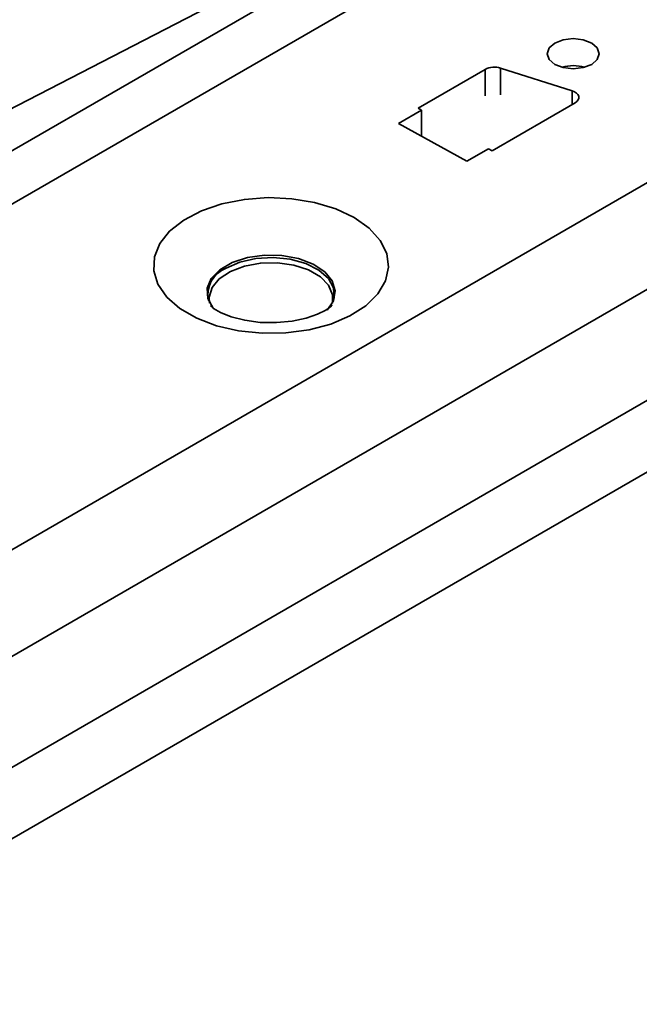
# Model space of a CAD drawing. Header units: metres. Extents: x 2158 to 2361, y 3646 to 3696.
# Tile 33 of 44: x 2212.6155 to 2212.663, y 3659.0128 to 3659.0882. Entities that reach past the tile are written whole.
import ezdxf

# ---------------------------------------------------------------- set-up
doc = ezdxf.new("R2010")
doc.units = ezdxf.units.M
doc.header["$LTSCALE"] = 5
doc.layers.add('N-WE-RI-HWA_GOOT_LIJNGOOT-G gesloten', color=1, linetype='Continuous', lineweight=35)

msp = doc.modelspace()

# ---------------------------------------------------------------- linework, layer by layer
at = {"layer": 'N-WE-RI-HWA_GOOT_LIJNGOOT-G gesloten'}
for p, q in [((2212.674762, 3659.11273), (2212.524421, 3659.02594)), ((2212.526229, 3659.022901), (2212.676489, 3659.109644)), ((2212.591813, 3659.069499), (2212.648142, 3659.098597)), ((2212.65121, 3659.084438), (2212.646084, 3659.081478)), ((2212.65121, 3659.082405), (2212.65121, 3659.084438)), ((2212.657878, 3659.082801), (2212.652398, 3659.084536)), ((2212.652398, 3659.082503), (2212.652398, 3659.084536)), ((2212.657878, 3659.081756), (2212.657878, 3659.082801)), ((2212.646084, 3659.081478), (2212.646349, 3659.081325)), ((2212.651741, 3659.078213), (2212.658105, 3659.081887)), ((2212.413375, 3658.9313), (2212.672176, 3659.080703)), ((2212.644579, 3659.080303), (2212.646349, 3659.081325)), ((2212.646349, 3659.079292), (2212.646349, 3659.081325)), ((2212.644579, 3659.080303), (2212.649806, 3659.077402)), ((2212.649806, 3659.077402), (2212.651475, 3659.078366)), ((2212.651475, 3659.078366), (2212.651741, 3659.078213)), ((2212.431406, 3658.933545), (2212.66758, 3659.069885)), ((2212.670719, 3659.063189), (2212.428875, 3658.923575)), ((2212.670719, 3659.05771), (2212.428875, 3658.918096))]:
    msp.add_line(p, q, dxfattribs=at)
at = {"layer": 'N-WE-RI-HWA_GOOT_LIJNGOOT-G gesloten', "flags": 128}
for points in [[(2212.656549, 3659.084826), (2212.657198, 3659.084575), (2212.657963, 3659.084487), (2212.658729, 3659.084575), (2212.659377, 3659.084826), (2212.659811, 3659.0852), (2212.659963, 3659.085642), (2212.659811, 3659.086084), (2212.659377, 3659.086458), (2212.658729, 3659.086709), (2212.657963, 3659.086797), (2212.657198, 3659.086709), (2212.656549, 3659.086458), (2212.656115, 3659.086084), (2212.655963, 3659.085642), (2212.656115, 3659.0852), (2212.656549, 3659.084826)], [(2212.658105, 3659.081887), (2212.658248, 3659.081991), (2212.658346, 3659.082112), (2212.658393, 3659.082243), (2212.658387, 3659.082376), (2212.658328, 3659.082506), (2212.65822, 3659.082623), (2212.658067, 3659.082724), (2212.657878, 3659.082801)], [(2212.641179, 3659.073095), (2212.642332, 3659.072279), (2212.643176, 3659.071346), (2212.643678, 3659.070334), (2212.643816, 3659.069284), (2212.643586, 3659.06824), (2212.642996, 3659.067243), (2212.642071, 3659.066336), (2212.640848, 3659.065555), (2212.639378, 3659.064932), (2212.637721, 3659.064492), (2212.635944, 3659.064254), (2212.634121, 3659.064227), (2212.632326, 3659.064413), (2212.630632, 3659.064804), (2212.629109, 3659.065383), (2212.62782, 3659.066128), (2212.626816, 3659.067007), (2212.626139, 3659.067984), (2212.625818, 3659.069021), (2212.625864, 3659.070073), (2212.626276, 3659.071099), (2212.627038, 3659.072056), (2212.628117, 3659.072904), (2212.62947, 3659.07361), (2212.631042, 3659.074144), (2212.632768, 3659.074485), (2212.634577, 3659.074618), (2212.636396, 3659.074538), (2212.638149, 3659.074248), (2212.639766, 3659.073761), (2212.641179, 3659.073095)], [(2212.639111, 3659.066005), (2212.639588, 3659.06671), (2212.639725, 3659.06748), (2212.639498, 3659.068242), (2212.638922, 3659.068941), (2212.638041, 3659.069525), (2212.63692, 3659.069949), (2212.635642, 3659.070183), (2212.634302, 3659.07021), (2212.633, 3659.070026), (2212.631831, 3659.069647), (2212.630883, 3659.0691), (2212.630226, 3659.068425), (2212.629908, 3659.067673), (2212.629954, 3659.0669), (2212.63036, 3659.066162), (2212.630385, 3659.066132)], [(2212.639509, 3659.066544), (2212.639525, 3659.067182), (2212.639219, 3659.067907), (2212.638586, 3659.068557), (2212.637672, 3659.069084), (2212.636546, 3659.06945), (2212.635291, 3659.069626), (2212.633999, 3659.069601), (2212.632768, 3659.069375), (2212.631688, 3659.068966), (2212.630838, 3659.068404), (2212.630284, 3659.06773), (2212.630064, 3659.066995), (2212.630102, 3659.066544)], [(2212.639604, 3659.066743), (2212.63965, 3659.066938), (2212.639605, 3659.067703), (2212.639204, 3659.068433), (2212.638476, 3659.069074), (2212.637477, 3659.069577), (2212.636279, 3659.069906), (2212.634972, 3659.070036), (2212.633652, 3659.069957), (2212.632418, 3659.069677), (2212.631361, 3659.069214)], [(2212.639477, 3659.066373), (2212.639477, 3659.066374), (2212.639359, 3659.066256), (2212.638994, 3659.065997), (2212.638368, 3659.065683), (2212.637501, 3659.065386), (2212.636432, 3659.06516), (2212.635231, 3659.065046), (2212.633983, 3659.065068), (2212.632787, 3659.065227), (2212.631742, 3659.065497), (2212.630929, 3659.065827), (2212.6304, 3659.06614), (2212.63016, 3659.066343), (2212.630156, 3659.066344)]]:
    msp.add_lwpolyline(points, dxfattribs=at)
at = {"layer": 'N-WE-RI-HWA_GOOT_LIJNGOOT-G gesloten'}
for centre, radius, start, end in [((2212.651923, 3659.083042), 0.001567, 72.3631, 117.0659), ((2212.657991, 3659.081566), 0.003159, 74.25726, 106.25728), ((2212.632141, 3659.06718), 0.002178, 110.97186, 191.54857)]:
    msp.add_arc(centre, radius, start, end, dxfattribs=at)

doc.saveas('drawing.dxf')
